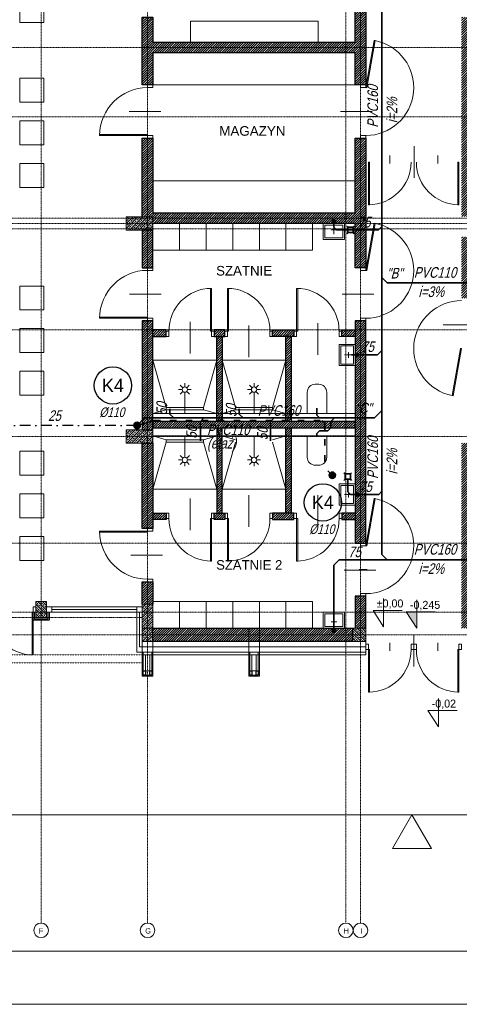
# Model space of a CAD drawing. Header units: millimetres. Extents: x 49908 to 79848, y -11883 to -3092.
# Tile 20 of 222: x 60450 to 61276, y -7293 to -5444. Entities that reach past the tile are written whole.
import ezdxf
from ezdxf.enums import TextEntityAlignment as Align

# ---------------------------------------------------------------- set-up
doc = ezdxf.new("R2010")
doc.units = ezdxf.units.MM
for name, pattern in [('0.5_0.5', [10, 5, -5]), ('ACAD_ISO03W100', [30, 12, -18]), ('AUSGEZOGEN', [0]), ('DASHDOT', [1, 0.5, -0.25, 0, -0.25]), ('DASHDOTX2', [2, 1, -0.5, 0, -0.5]), ('DASHED', [19.05, 12.7, -6.35])]:
    doc.linetypes.add(name, pattern=pattern)
doc.layers.get('0').update_dxf_attribs({"color": 9, "lineweight": 9})
for name, color, linetype, lineweight in [('A opis', 9, 'Continuous', 13), ('A stolarka', 9, 'Continuous', 9), ('A wyp ruchome', 9, 'Continuous', 9), ('A_CIENKA', 9, 'Continuous', 9), ('A_HATCH', 9, 'Continuous', 9), ('A_IZOLACJA', 9, 'ZIGZAG', 9), ('A_KONSTRUKCJA', 9, 'Continuous', 25), ('A_MUROWANE', 9, 'Continuous', 25), ('A_OSIE', 9, 'DASHDOT', 9), ('A_PRZERYW', 9, 'DASHED', 9), ('A_WIDOK', 9, 'Continuous', 9), ('S_Kanalizacja', 6, 'Continuous', 35), ('\x9dciany', 9, 'Continuous', 9)]:
    doc.layers.add(name, color=color, linetype=linetype, lineweight=lineweight)
doc.layers.add('A_WYMIAR', color=9, linetype='Continuous', lineweight=5, transparency=0.2)
doc.layers.add('S_Opis - kanalizacja', color=3, linetype='Continuous')
doc.layers.add('S_Skropliny', color=4, linetype='DASHDOTX2')
doc.styles.add('Arial', font='arial.ttf')
doc.styles.add('Arial CE', font='arial.ttf')
doc.styles.add('ROMANS', font='romanpl.shx', dxfattribs={"bigfont": 'romanbigpl.shx'})
doc.linetypes.add('ZIGZAG', pattern='A,0.00254,-5.08,[131,ltypeshp.shx,S=5.08,R=0,X=-5.08,Y=0],-10.16,[131,ltypeshp.shx,S=5.08,R=180,X=5.08,Y=0],-5.08', length=20.32254)
pattern_1 = [(45, (8000, 0), (-2.24506403, 2.24506403), [])]
pattern_2 = [(45, (8000, -25), (-4.49012806, 4.49012806), []), (45, (8004.49, -25), (-4.49012806, 4.49012806), [3.175, -1.5875])]

msp = doc.modelspace()

# ---------------------------------------------------------------- hatches: boundary and pattern name
at = {"lineweight": 5, "ltscale": 0.25}
h = msp.add_hatch(dxfattribs=at)
h.set_pattern_fill('ANSI33', color=256, angle=90, style=0)
h.set_pattern_definition(pattern_2)
h.paths.add_polyline_path([(60700.5, -5839.1), (60650.5, -5839.1), (60650.5, -5814.1), (60700.5, -5814.1)])
h = msp.add_hatch(dxfattribs=at)
h.set_pattern_fill('ANSI33', color=256, angle=90, style=0)
h.set_pattern_definition(pattern_2)
h.paths.add_polyline_path([(60700.5, -6239.1), (60650.5, -6239.1), (60650.5, -6214.1), (60700.5, -6214.1)])
h = msp.add_hatch(dxfattribs=at)
h.set_pattern_fill('ANSI33', color=256, angle=90, style=0)
h.set_pattern_definition([(135, (60505.4694, -6566.6265), (-4.4901, -4.4901), []), (135, (60505.4694, -6562.1363), (-4.4901, -4.4901), [3.175, -1.5875])])
h.paths.add_polyline_path([(60480.5, -6566.6), (60500.5, -6566.6), (60500.5, -6536.6), (60480.5, -6536.6)])
h = msp.add_hatch(dxfattribs=at)
h.set_pattern_fill('ANSI33', color=256, style=0)
h.set_pattern_definition([(45, (60680.4694, -6566.6265), (-4.4901, 4.4901), []), (45, (60684.9595, -6566.6265), (-4.4901, 4.4901), [3.175, -1.5875])])
h.paths.add_polyline_path([(60680.5, -6541.6), (60680.5, -6611.6), (60700.5, -6611.6), (60700.5, -6541.6)])
h = msp.add_hatch(dxfattribs=at)
h.set_pattern_fill('ANSI33', color=256, angle=90, style=0)
h.set_pattern_definition([(135, (61100.4694, -6611.6265), (-4.4901, -4.4901), []), (135, (61100.4694, -6607.1363), (-4.4901, -4.4901), [3.175, -1.5875])])
h.paths.add_polyline_path([(61075.5, -6611.6), (61100.5, -6611.6), (61100.5, -6586.6), (61075.5, -6586.6)])
at = {"layer": 'A_CIENKA', "transparency": 33554687}
h = msp.add_hatch(color=256, dxfattribs=at)
h.dxf.hatch_style = 1
h.paths.add_polyline_path([(61196.4, -6555.8), (61176.4, -6555.8), (61196.4, -6586.6)])
at = {"layer": 'A_HATCH', "transparency": 33554687}
h = msp.add_hatch(dxfattribs=at)
h.set_pattern_fill('ANSI31', color=256, angle=360)
h.set_pattern_definition(pattern_1)
h.paths.add_polyline_path([(61100.5, -6009.7), (61080.5, -6009.7), (61080.5, -6426.6), (61100.5, -6426.6)])
h.paths.add_polyline_path([(61100.5, -5426.6), (61080.5, -5426.6), (61080.5, -5486.6), (60700.5, -5486.6), (60700.5, -5439.1), (60680.5, -5439.1), (60680.5, -5566.6), (60700.5, -5566.6), (60700.5, -5506.6), (61080.5, -5506.6), (61080.5, -5566.6), (61100.5, -5566.6)])
h.paths.add_polyline_path([(61100.5, -4926.6), (61043, -4926.6), (61043, -4946.6), (61080.5, -4946.6), (61080.5, -5326.6), (61100.5, -5326.6)])
h.paths.add_polyline_path([(60943, -4926.6), (60838, -4926.6), (60838, -4946.6), (60943, -4946.6)])
h.paths.add_polyline_path([(61695.5, -5826.6), (61555.5, -5826.6), (61555.5, -5846.6), (61670.5, -5846.6), (61670.5, -6026.6), (61690.5, -6026.6), (61690.5, -5846.6), (61695.5, -5846.6)])
h.paths.add_polyline_path([(61690.5, -6026.6), (61670.5, -6026.6), (61670.5, -6126.6), (61690.5, -6126.6)])
h.paths.add_polyline_path([(61690.5, -6126.6), (61670.5, -6126.6), (61670.5, -6181.6), (61690.5, -6181.6)])
h.paths.add_polyline_path([(61940.5, -5826.6), (61790.5, -5826.6), (61790.5, -5846.6), (61940.5, -5846.6)])
h.paths.add_polyline_path([(61940.5, -5826.6), (61940.5, -5846.6)], flags=17)
h.paths.add_polyline_path([(61790.5, -5826.6), (61785.5, -5826.6), (61785.5, -5846.6), (61790.5, -5846.6)])
h.paths.add_polyline_path([(61325.5, -5826.6), (61325.5, -5846.6), (61465.5, -5846.6), (61465.5, -5826.6)])
h.paths.add_polyline_path([(61300.5, -5851.6), (61280.5, -5851.6), (61280.5, -5966.6), (61290.5, -5966.6), (61300.5, -5966.6)])
h.paths.add_polyline_path([(61300.5, -5439.1), (61280.5, -5439.1), (61280.5, -5813.6), (61300.5, -5813.6)])
h.paths.add_polyline_path([(61280.5, -5014.1), (61300.5, -5014.1), (61300.5, -4926.6), (61280.5, -4926.6)])
h.paths.add_polyline_path([(61300.5, -5039.1), (61280.5, -5039.1), (61280.5, -5414.1), (61300.5, -5414.1)])
h.paths.add_polyline_path([(60700.5, -5839.1), (60680.5, -5839.1), (60680.5, -5909.7), (60700.5, -5909.7)])
h.paths.add_polyline_path([(60700.5, -5814.1), (60700.5, -5826.6), (61080.5, -5826.6), (61080.5, -5909.7), (61100.5, -5909.7), (61100.5, -5666.6), (61080.5, -5666.6), (61080.5, -5806.6), (60700.5, -5806.6), (60700.5, -5666.6), (60680.5, -5666.6), (60680.5, -5814.1)])
h.paths.add_polyline_path([(60680.5, -5014.1), (60700.5, -5014.1), (60700.5, -4946.6), (60738, -4946.6), (60738, -4926.6), (60680.5, -4926.6)])
h.paths.add_polyline_path([(60700.5, -5039.1), (60680.5, -5039.1), (60680.5, -5314.1), (60700.5, -5314.1)])
h = msp.add_hatch(dxfattribs=at)
h.set_pattern_fill('ANSI31', color=256, angle=360)
h.set_pattern_definition(pattern_1)
h.paths.add_polyline_path([(61465.5, -5846.6), (61450.5, -5846.6), (61450.5, -6126.6), (61300.5, -6126.6), (61300.5, -6138.6), (61490.5, -6138.6), (61490.5, -6126.6), (61465.5, -6126.6)])
h.paths.add_polyline_path([(61490.5, -6314.6), (61300.5, -6314.6), (61300.5, -6326.6), (61490.5, -6326.6)])
h.paths.add_polyline_path([(61490.5, -6138.6), (61480.5, -6138.6), (61480.5, -6226.6), (61490.5, -6226.6)])
h.paths.add_polyline_path([(61670.5, -6126.6), (61580.5, -6126.6), (61580.5, -6138.6), (61670.5, -6138.6)])
h.paths.add_polyline_path([(61545.5, -6438.6), (61555.5, -6438.6), (61565.5, -6438.6), (61565.5, -6426.6), (61533.5, -6426.6), (61533.5, -6586.6), (61545.5, -6586.6)])
h.paths.add_polyline_path([(61433.5, -6426.6), (61425.5, -6426.6), (61425.5, -6586.6), (61431.5, -6586.6), (61431.5, -6438.6), (61433.5, -6438.6)])
h.paths.add_polyline_path([(62000.5, -6426.6), (61785.5, -6426.6), (61785.5, -6438.6), (62000.5, -6438.6)])
h.paths.add_polyline_path([(60725.5, -6370.6), (60700.5, -6370.6), (60700.5, -6382.6), (60725.5, -6382.6)])
h.paths.add_polyline_path([(60835.5, -6370.6), (60830.5, -6370.6), (60820.5, -6370.6), (60815.5, -6370.6), (60815.5, -6382.6), (60835.5, -6382.6)])
h.paths.add_polyline_path([(60965.5, -6370.6), (60925.5, -6370.6), (60925.5, -6382.6), (60965.5, -6382.6)])
h.paths.add_polyline_path([(61080.5, -6370.6), (61055.5, -6370.6), (61055.5, -6382.6), (61080.5, -6382.6)])
h.paths.add_polyline_path([(60960.5, -6225.6), (60950.5, -6225.6), (60950.5, -6370.6), (60960.5, -6370.6)])
h.paths.add_polyline_path([(61080.5, -6198.6), (60700.5, -6198.6), (60700.5, -6210.6), (61080.5, -6210.6)])
h.paths.add_polyline_path([(60960.5, -6210.6), (60950.5, -6210.6), (60950.5, -6225.6), (60960.5, -6225.6)])
h.paths.add_polyline_path([(60960.5, -6183.6), (60950.5, -6183.6), (60950.5, -6198.6), (60960.5, -6198.6)])
h.paths.add_polyline_path([(60960.5, -6038.6), (60950.5, -6038.6), (60950.5, -6183.6), (60960.5, -6183.6)])
h.paths.add_polyline_path([(60965.5, -6026.6), (60925.5, -6026.6), (60925.5, -6038.6), (60965.5, -6038.6)])
h.paths.add_polyline_path([(61080.5, -6026.6), (61055.5, -6026.6), (61055.5, -6038.6), (61080.5, -6038.6)])
h.paths.add_polyline_path([(60835.5, -6026.6), (60815.5, -6026.6), (60815.5, -6038.6), (60820.5, -6038.6), (60830.5, -6038.6), (60835.5, -6038.6)])
h.paths.add_polyline_path([(60725.5, -6026.6), (60700.5, -6026.6), (60700.5, -6038.6), (60725.5, -6038.6)])
h.paths.add_polyline_path([(60830.5, -6038.6), (60820.5, -6038.6), (60820.5, -6183.6), (60830.5, -6183.6), (60830.5, -6183.6)])
h.paths.add_polyline_path([(60830.5, -6183.6), (60820.5, -6183.6), (60820.5, -6198.6), (60830.5, -6198.6)])
h.paths.add_polyline_path([(60830.5, -6210.6), (60820.5, -6210.6), (60820.5, -6370.6), (60830.5, -6370.6)])
h = msp.add_hatch(dxfattribs=at)
h.set_pattern_fill('ANSI31', color=256, angle=360)
h.set_pattern_definition(pattern_1)
h.paths.add_polyline_path([(60700.5, -6009.7), (60680.5, -6009.7), (60680.5, -6214.1), (60700.5, -6214.1)])
h = msp.add_hatch(dxfattribs=at)
h.set_pattern_fill('ANSI31', color=256, angle=360)
h.set_pattern_definition(pattern_1)
h.paths.add_polyline_path([(60700.5, -6239.1), (60680.5, -6239.1), (60680.5, -6399.5), (60700.5, -6399.5)])
h = msp.add_hatch(dxfattribs=at)
h.set_pattern_fill('ANSI31', color=256, angle=360)
h.set_pattern_definition(pattern_1)
h.paths.add_polyline_path([(61100.5, -6526.6), (61080.5, -6526.6), (61080.5, -6586.6), (61100.5, -6586.6)])
h.paths.add_polyline_path([(61300.5, -6239.1), (61280.5, -6239.1), (61280.5, -6586.6), (61300.5, -6586.6)])
h.paths.add_polyline_path([(61690.5, -6271.6), (61680.5, -6271.6), (61670.5, -6271.6), (61670.5, -6586.6), (61690.5, -6586.6)])
h = msp.add_hatch(dxfattribs=at)
h.set_pattern_fill('ANSI31', color=256, angle=360)
h.set_pattern_definition(pattern_1)
h.paths.add_polyline_path([(60700.5, -6499.5), (60680.5, -6499.5), (60680.5, -6541.6), (60700.5, -6541.6)])
h = msp.add_hatch(dxfattribs=at)
h.set_pattern_fill('ANSI31', color=256, angle=360)
h.set_pattern_definition(pattern_1)
h.paths.add_polyline_path([(61075.5, -6586.6), (60700.5, -6586.6), (60700.5, -6611.6), (61075.5, -6611.6)])
at = {"layer": 'S_Kanalizacja'}
h = msp.add_hatch(color=256, dxfattribs=at)
edge = h.paths.add_edge_path()
edge.add_arc((61040.4, -5822.8), 3, -270, 90, ccw=False)
h = msp.add_hatch(color=256, dxfattribs=at)
edge = h.paths.add_edge_path()
edge.add_arc((61084.4, -6073.6), 3, -270, 90, ccw=False)
h = msp.add_hatch(color=256, dxfattribs=at)
edge = h.paths.add_edge_path()
edge.add_arc((60670.8, -6205.8), 6, -270, 90, ccw=False)
h = msp.add_hatch(color=256, dxfattribs=at)
edge = h.paths.add_edge_path()
edge.add_arc((61037.5, -6299.4), 6, -270, 90, ccw=False)
h = msp.add_hatch(color=256, dxfattribs=at)
edge = h.paths.add_edge_path()
edge.add_arc((61084.2, -6335.6), 3, -270, 90, ccw=False)
h = msp.add_hatch(color=256, dxfattribs=at)
edge = h.paths.add_edge_path()
edge.add_arc((61040.4, -6591.4), 3, -270, 90, ccw=False)

# ---------------------------------------------------------------- linework, layer by layer
for p, q in [((61105.5, -6626.6), (61107.5, -6626.6)), ((61273.5, -6626.6), (61280.5, -6626.6))]:
    msp.add_line(p, q)
for points in [[(60700.5, -5839.1), (60650.5, -5839.1), (60650.5, -5814.1), (60700.5, -5814.1)], [(60700.5, -6239.1), (60650.5, -6239.1), (60650.5, -6214.1), (60700.5, -6214.1)], [(60480.5, -6566.6), (60500.5, -6566.6), (60500.5, -6536.6), (60480.5, -6536.6)], [(60680.5, -6541.6), (60680.5, -6611.6), (60700.5, -6611.6), (60700.5, -6541.6)], [(61075.5, -6611.6), (61100.5, -6611.6), (61100.5, -6586.6), (61075.5, -6586.6)]]:
    msp.add_lwpolyline(points, close=True)
at = {"ltscale": 0.5}
msp.add_lwpolyline([(61100.5, -6636.6), (61100.5, -6611.6)], dxfattribs=at)
at = {"layer": 'A opis', "ltscale": 0.5}
for p, q in [((60656.2, -5616.6), (60715.7, -5616.6)), ((61053.2, -5616.6), (61112.7, -5616.6)), ((61191.1, -5741), (61191.1, -5681.5)), ((60656.3, -5959.7), (60715.8, -5959.7)), ((61055.9, -5959.7), (61115.4, -5959.7)), ((60770.5, -6070.6), (60770.5, -6011.1)), ((60880.5, -6077.5), (60880.5, -6018)), ((61010.5, -6073.2), (61010.5, -6013.7)), ((61245.7, -6017.1), (61305.2, -6017.1)), ((60880.5, -6396.4), (60880.5, -6336.9)), ((61010.5, -6396.4), (61010.5, -6336.9)), ((60770.5, -6402.5), (60770.5, -6343)), ((60659, -6449.5), (60718.5, -6449.5)), ((61059.9, -6477.5), (61119.4, -6477.5)), ((61190.5, -6658.6), (61190.5, -6599.1))]:
    msp.add_line(p, q, dxfattribs=at)
at = {"layer": 'A stolarka', "linetype": 'AUSGEZOGEN', "lineweight": 0}
for p, q in [((60688, -5616.6), (60703, -5616.6)), ((61103, -5616.6), (61088, -5616.6)), ((60688, -5959.7), (60703, -5959.7)), ((61103, -5959.7), (61088, -5959.7)), ((60770.5, -6026.1), (60770.5, -6041.1)), ((60880.5, -6026.1), (60880.5, -6041.1)), ((61010.5, -6026.1), (61010.5, -6041.1)), ((60770.5, -6383.1), (60770.5, -6368.1)), ((60880.5, -6383.1), (60880.5, -6368.1)), ((61010.5, -6383.1), (61010.5, -6368.1)), ((60688, -6449.5), (60703, -6449.5)), ((61103, -6476.6), (61088, -6476.6)), ((61145.5, -6629.1), (61145.5, -6614.1)), ((61235.5, -6629.1), (61235.5, -6614.1))]:
    msp.add_line(p, q, dxfattribs=at)
at = {"layer": 'A stolarka'}
for p, q in [((61145.5, -5714), (61145.5, -5699)), ((61235.5, -5714), (61235.5, -5699))]:
    msp.add_line(p, q, dxfattribs=at)
at = {"layer": 'A stolarka', "linetype": 'AUSGEZOGEN', "lineweight": 0}
for points in [[(61100.5, -5571.6), (61102.4, -5572), (61118.1, -5483.3), (61116.1, -5483)], [(60700.5, -5571.6), (60700.5, -5566.6), (60690.5, -5566.6), (60690.5, -5571.6)], [(61090.5, -5566.6), (61090.5, -5571.6), (61100.5, -5571.6), (61100.5, -5566.6)], [(60690.5, -5661.6), (60690.5, -5659.6), (60600.5, -5659.6), (60600.5, -5661.6)], [(60700.5, -5666.6), (60700.5, -5661.6), (60690.5, -5661.6), (60690.5, -5666.6)], [(61090.5, -5661.6), (61090.5, -5666.6), (61100.5, -5666.6), (61100.5, -5661.6)], [(61100.5, -5914.7), (61102.4, -5915.1), (61118.1, -5826.5), (61116.1, -5826.1)], [(60700.5, -5914.7), (60700.5, -5909.7), (60690.5, -5909.7), (60690.5, -5914.7)], [(61090.5, -5909.7), (61090.5, -5914.7), (61100.5, -5914.7), (61100.5, -5909.7)], [(60810.5, -6028.6), (60808.5, -6028.6), (60808.5, -5948.6), (60810.5, -5948.6)], [(60840.5, -6028.6), (60842.5, -6028.6), (60842.5, -5948.6), (60840.5, -5948.6)], [(60970.5, -6028.6), (60972.5, -6028.6), (60972.5, -5948.6), (60970.5, -5948.6)], [(60690.5, -6004.7), (60690.5, -6002.7), (60600.5, -6002.7), (60600.5, -6004.7)], [(60700.5, -6009.7), (60700.5, -6004.7), (60690.5, -6004.7), (60690.5, -6009.7)], [(61090.5, -6004.7), (61090.5, -6009.7), (61100.5, -6009.7), (61100.5, -6004.7)], [(60730.5, -6038.6), (60725.5, -6038.6), (60725.5, -6028.6), (60730.5, -6028.6)], [(60815.5, -6038.6), (60810.5, -6038.6), (60810.5, -6028.6), (60815.5, -6028.6)], [(60835.5, -6038.6), (60840.5, -6038.6), (60840.5, -6028.6), (60835.5, -6028.6)], [(60920.5, -6038.6), (60925.5, -6038.6), (60925.5, -6028.6), (60920.5, -6028.6)], [(60965.5, -6038.6), (60970.5, -6038.6), (60970.5, -6028.6), (60965.5, -6028.6)], [(61050.5, -6038.6), (61055.5, -6038.6), (61055.5, -6028.6), (61050.5, -6028.6)], [(61280.5, -6061.6), (61278.5, -6061.3), (61262.9, -6149.9), (61264.8, -6150.3)], [(61100.5, -6431.6), (61102.4, -6432), (61118.1, -6343.3), (61116.1, -6343)], [(60730.5, -6370.6), (60725.5, -6370.6), (60725.5, -6380.6), (60730.5, -6380.6)], [(60815.5, -6370.6), (60810.5, -6370.6), (60810.5, -6380.6), (60815.5, -6380.6)], [(60835.5, -6370.6), (60840.5, -6370.6), (60840.5, -6380.6), (60835.5, -6380.6)], [(60920.5, -6370.6), (60925.5, -6370.6), (60925.5, -6380.6), (60920.5, -6380.6)], [(60965.5, -6370.6), (60970.5, -6370.6), (60970.5, -6380.6), (60965.5, -6380.6)], [(61050.5, -6370.6), (61055.5, -6370.6), (61055.5, -6380.6), (61050.5, -6380.6)], [(60810.5, -6380.6), (60808.5, -6380.6), (60808.5, -6460.6), (60810.5, -6460.6)], [(60840.5, -6380.6), (60842.5, -6380.6), (60842.5, -6460.6), (60840.5, -6460.6)], [(60970.5, -6380.6), (60972.5, -6380.6), (60972.5, -6460.6), (60970.5, -6460.6)], [(60690.5, -6404.5), (60690.5, -6406.5), (60600.5, -6406.5), (60600.5, -6404.5)], [(60700.5, -6399.5), (60700.5, -6404.5), (60690.5, -6404.5), (60690.5, -6399.5)], [(61090.5, -6426.6), (61090.5, -6431.6), (61100.5, -6431.6), (61100.5, -6426.6)], [(60700.5, -6494.5), (60700.5, -6499.5), (60690.5, -6499.5), (60690.5, -6494.5)], [(61090.5, -6521.6), (61090.5, -6526.6), (61100.5, -6526.6), (61100.5, -6521.6)], [(60475.5, -6556.6), (60473.5, -6556.6), (60473.5, -6636.6), (60475.5, -6636.6)], [(60480.5, -6546.6), (60475.5, -6546.6), (60475.5, -6556.6), (60480.5, -6556.6)], [(61100.5, -6616.6), (61105.5, -6616.6), (61105.5, -6626.6), (61100.5, -6626.6)], [(61185.5, -6616.6), (61190.5, -6616.6), (61190.5, -6626.6), (61185.5, -6626.6)], [(61195.5, -6616.6), (61190.5, -6616.6), (61190.5, -6626.6), (61195.5, -6626.6)], [(61280.5, -6616.6), (61275.5, -6616.6), (61275.5, -6626.6), (61280.5, -6626.6)], [(61105.5, -6626.6), (61107.5, -6626.6), (61107.5, -6706.6), (61105.5, -6706.6)], [(61275.5, -6626.6), (61273.5, -6626.6), (61273.5, -6706.6), (61275.5, -6706.6)]]:
    msp.add_lwpolyline(points, close=True, dxfattribs=at)
at = {"layer": 'A stolarka'}
for points in [[(60500.5, -6546.6), (60680.5, -6546.6)], [(60510.5, -6556.6), (60510.5, -6546.6), (60500.5, -6546.6), (60500.5, -6556.6), (60510.5, -6556.6)], [(60500.5, -6556.6), (60680.5, -6556.6)], [(60510.5, -6551.6), (60670.5, -6551.6)], [(60680.5, -6556.6), (60680.5, -6546.6), (60670.5, -6546.6), (60670.5, -6556.6), (60680.5, -6556.6)], [(60700.5, -6546.6), (60700.9, -6546.6)], [(60700.5, -6556.6), (60700.9, -6556.6)]]:
    msp.add_lwpolyline(points, dxfattribs=at)
at = {"layer": 'A stolarka', "linetype": 'AUSGEZOGEN', "lineweight": 0}
for centre, radius, start, end in [((61100.5, -5571.6), 90, 270, 78.7267), ((60690.5, -5661.6), 90, 90, 180), ((61100.5, -5914.7), 90, 270, 78.7267), ((60690.5, -6004.7), 90, 90, 180), ((60810.5, -6028.6), 80, 90, 180), ((60840.5, -6028.6), 80, 0, 90), ((60970.5, -6028.6), 80, 0, 90), ((61280.5, -6061.6), 90, 90, 258.7267), ((61100.5, -6431.6), 90, 270, 80), ((60810.5, -6380.6), 80, 180, 270), ((60840.5, -6380.6), 80, 270, 0), ((60970.5, -6380.6), 80, 270, 0), ((60690.5, -6404.5), 90, 180, 270), ((60475.5, -6556.6), 80, 180, 270), ((61105.5, -6626.6), 80, 270, 0), ((61275.5, -6626.6), 80, 180, 270)]:
    msp.add_arc(centre, radius, start, end, dxfattribs=at)
at = {"layer": 'A wyp ruchome'}
for p, q in [((60700.5, -5566.6), (61080.5, -5566.6)), ((60700.5, -5746.6), (61080.5, -5746.6)), ((60750.5, -5876.6), (60750.5, -5826.6)), ((60800.5, -5876.6), (60800.5, -5826.6)), ((60850.5, -5876.6), (60850.5, -5826.6)), ((60900.5, -5876.6), (60900.5, -5826.6)), ((60950.5, -5876.6), (60950.5, -5826.6)), ((61000.5, -5876.6), (61000.5, -5826.6)), ((60700.5, -5876.6), (61000.5, -5876.6)), ((60700.5, -6536.6), (61000.5, -6536.6)), ((60750.5, -6536.6), (60750.5, -6586.6)), ((60800.5, -6536.6), (60800.5, -6586.6)), ((60850.5, -6536.6), (60850.5, -6586.6)), ((60900.5, -6536.6), (60900.5, -6586.6)), ((60950.5, -6536.6), (60950.5, -6586.6)), ((61000.5, -6536.6), (61000.5, -6586.6))]:
    msp.add_line(p, q, dxfattribs=at)
for points in [[(60450.5, -5404.1), (60495.5, -5404.1), (60495.5, -5449.1), (60450.5, -5449.1)], [(60450.5, -5554.1), (60495.5, -5554.1), (60495.5, -5599.1), (60450.5, -5599.1)], [(60450.5, -5634.1), (60495.5, -5634.1), (60495.5, -5679.1), (60450.5, -5679.1)], [(60450.5, -5714.1), (60495.5, -5714.1), (60495.5, -5759.1), (60450.5, -5759.1)], [(61020.5, -5856.6), (61060.5, -5856.6), (61060.5, -5826.6), (61020.5, -5826.6)], [(61023.5, -5853.6), (61057.5, -5853.6), (61057.5, -5829.6), (61023.5, -5829.6)], [(60450.5, -5944.1), (60495.5, -5944.1), (60495.5, -5989.1), (60450.5, -5989.1)], [(60450.5, -6024.1), (60495.5, -6024.1), (60495.5, -6069.1), (60450.5, -6069.1)], [(61050.5, -6053.6), (61050.5, -6093.6), (61080.5, -6093.6), (61080.5, -6053.6)], [(61053.5, -6056.6), (61053.5, -6090.6), (61077.5, -6090.6), (61077.5, -6056.6)], [(60450.5, -6104.1), (60495.5, -6104.1), (60495.5, -6149.1), (60450.5, -6149.1)], [(60725.5, -6176.3), (60795.5, -6176.3), (60795.5, -6172), (60725.5, -6172)], [(60855.5, -6176.3), (60925.5, -6176.3), (60925.5, -6172), (60855.5, -6172)], [(60725.5, -6233), (60795.5, -6233), (60795.5, -6237.2), (60725.5, -6237.2)], [(60450.5, -6254.1), (60495.5, -6254.1), (60495.5, -6299.1), (60450.5, -6299.1)], [(61050.5, -6355.6), (61050.5, -6315.6), (61080.5, -6315.6), (61080.5, -6355.6)], [(61053.5, -6352.6), (61053.5, -6318.6), (61077.5, -6318.6), (61077.5, -6352.6)], [(60450.5, -6334.1), (60495.5, -6334.1), (60495.5, -6379.1), (60450.5, -6379.1)], [(60450.5, -6414.1), (60495.5, -6414.1), (60495.5, -6459.1), (60450.5, -6459.1)], [(61020.5, -6556.6), (61060.5, -6556.6), (61060.5, -6586.6), (61020.5, -6586.6)], [(61023.5, -6559.6), (61057.5, -6559.6), (61057.5, -6583.6), (61023.5, -6583.6)]]:
    msp.add_lwpolyline(points, close=True, dxfattribs=at)
for points in [[(60771.3, -5446.6), (61011.3, -5446.6), (61011.3, -5486.6)], [(60771.3, -5486.6), (60771.3, -5446.6)], [(60725.5, -6172), (60700.5, -6083.6)], [(60820.5, -6083.6), (60700.5, -6083.6)], [(60820.5, -6083.6), (60795.5, -6172)], [(60855.5, -6172), (60830.5, -6083.6)], [(60950.5, -6083.6), (60830.5, -6083.6)], [(60950.5, -6083.6), (60925.5, -6172)], [(60725.5, -6176.3), (60700.5, -6183.6)], [(61080.5, -6198.6), (61080.5, -6183.6), (60700.5, -6183.6), (60700.5, -6198.6)], [(60795.5, -6176.3), (60820.5, -6183.6)], [(60855.5, -6176.3), (60830.5, -6183.6)], [(60925.5, -6176.3), (60950.5, -6183.6)], [(61080.5, -6210.6), (61080.5, -6225.6), (60700.5, -6225.6), (60700.5, -6210.6)], [(60725.5, -6233), (60700.5, -6225.6)], [(60795.5, -6233), (60820.5, -6225.6)], [(60855.5, -6233), (60830.5, -6225.6)], [(60925.5, -6233), (60950.5, -6225.6)], [(60725.5, -6237.2), (60700.5, -6325.6)], [(60820.5, -6325.6), (60795.5, -6237.2)], [(60855.5, -6237.2), (60830.5, -6325.6)], [(60950.5, -6325.6), (60925.5, -6237.2)], [(60820.5, -6325.6), (60700.5, -6325.6)], [(60950.5, -6325.6), (60830.5, -6325.6)]]:
    msp.add_lwpolyline(points, dxfattribs=at)
at = {"layer": 'A wyp ruchome', "color": 8, "linetype": 'AUSGEZOGEN', "lineweight": 0}
for points in [[(61035.1, -5838.9), (61045.9, -5838.9)], [(61040.5, -5826.6), (61040.5, -5846.6)], [(61080.5, -6073.6), (61060.5, -6073.6)], [(61068.2, -6068.2), (61068.2, -6079)], [(61080.5, -6335.6), (61060.5, -6335.6)], [(61068.2, -6330.2), (61068.2, -6341)], [(61035.1, -6574.3), (61045.9, -6574.3)], [(61040.5, -6586.6), (61040.5, -6566.6)]]:
    msp.add_lwpolyline(points, dxfattribs=at)
at = {"layer": 'A wyp ruchome', "linetype": 'AUSGEZOGEN', "lineweight": 0}
for points in [[(60756.9, -6135.1), (60752, -6130.2)], [(60760.5, -6133.6), (60760.5, -6126.6)], [(60768.9, -6130.1), (60764, -6135.1)], [(60886.9, -6135.1), (60881.9, -6130.2)], [(60890.5, -6133.6), (60890.5, -6126.6)], [(60898.9, -6130.1), (60894, -6135.1)], [(60748.5, -6138.6), (60755.5, -6138.6)], [(60756.9, -6142.2), (60752, -6147.1)], [(60760.5, -6183.6), (60760.5, -6143.6)], [(60769, -6147.1), (60764, -6142.1)], [(60765.5, -6138.6), (60772.5, -6138.6)], [(60878.5, -6138.6), (60885.5, -6138.6)], [(60886.9, -6142.2), (60882, -6147.1)], [(60890.5, -6183.6), (60890.5, -6143.6)], [(60899, -6147.1), (60894, -6142.1)], [(60895.5, -6138.6), (60902.5, -6138.6)], [(60760.5, -6225.6), (60760.5, -6265.6)], [(60890.5, -6225.6), (60890.5, -6265.6)], [(60756.9, -6267.1), (60752, -6262.1)], [(60769, -6262.2), (60764, -6267.1)], [(60886.9, -6267.1), (60882, -6262.1)], [(60899, -6262.2), (60894, -6267.1)], [(60748.5, -6270.6), (60755.5, -6270.6)], [(60756.9, -6274.2), (60752, -6279.1)], [(60760.5, -6275.6), (60760.5, -6282.6)], [(60768.9, -6279.2), (60764, -6274.2)], [(60765.5, -6270.6), (60772.5, -6270.6)], [(60878.5, -6270.6), (60885.5, -6270.6)], [(60886.9, -6274.2), (60881.9, -6279.1)], [(60890.5, -6275.6), (60890.5, -6282.6)], [(60898.9, -6279.2), (60894, -6274.2)], [(60895.5, -6270.6), (60902.5, -6270.6)]]:
    msp.add_lwpolyline(points, dxfattribs=at)
at = {"layer": 'A wyp ruchome'}
for points in [[(60990.5, -6183.6), (60990.5, -6143.6, -0.414214), (61005.5, -6128.6), (61012, -6128.6, -0.414205), (61027, -6143.6), (61027, -6183.6), (60990.5, -6183.6)], [(60990.5, -6225.6), (60990.5, -6265.6, 0.414214), (61005.5, -6280.6), (61012, -6280.6, 0.414205), (61027, -6265.6), (61027, -6225.6), (60990.5, -6225.6)]]:
    msp.add_lwpolyline(points, format="xyb", dxfattribs=at)
at = {"layer": 'A wyp ruchome', "linetype": 'AUSGEZOGEN', "lineweight": 0}
for centre in [(60760.5, -6138.6), (60890.5, -6138.6), (60760.5, -6270.6), (60890.5, -6270.6)]:
    msp.add_circle(centre, 5, dxfattribs=at)
at = {"layer": 'A_CIENKA'}
for p, q in [((60700.5, -6586.6), (60700.5, -6541.6)), ((61134, -6530.5), (61134, -6583.9)), ((61134, -6553.1), (61114, -6553.1)), ((61114, -6553.1), (61134, -6583.9)), ((61134, -6553.1), (61168.9, -6553.1)), ((60686.5, -6666.6), (60686.5, -6636.6)), ((60694.5, -6666.6), (60694.5, -6636.6)), ((60886.5, -6666.6), (60886.5, -6636.6)), ((60894.5, -6666.6), (60894.5, -6636.6)), ((60694.5, -6666.6), (60686.5, -6666.6)), ((60894.5, -6666.6), (60886.5, -6666.6)), ((61237.3, -6718.5), (61237.3, -6771.9)), ((61237.3, -6741.1), (61217.3, -6741.1)), ((61217.3, -6741.1), (61237.3, -6771.9)), ((61237.3, -6741.1), (61272.2, -6741.1)), ((62200.5, -6936.6), (59351.5, -6936.6))]:
    msp.add_line(p, q, dxfattribs=at)
at = {"layer": 'A_CIENKA', "color": 7, "true_color": 0xffffff}
msp.add_lwpolyline([(57907.7, -3092.1), (63847.7, -3092.1), (63847.7, -7292.6), (57907.7, -7292.6), (57907.7, -3092.1)], dxfattribs=at)
at = {"layer": 'A_CIENKA', "color": 2}
msp.add_lwpolyline([(58162.2, -3192.1), (63747.7, -3192.1), (63747.7, -7192.6), (58162.2, -7192.6)], close=True, dxfattribs=at)
at = {"layer": 'A_CIENKA'}
for points in [[(61105.5, -5711.5), (61107.5, -5711.5), (61107.5, -5791.5), (61105.5, -5791.5)], [(61275.5, -5711.5), (61273.5, -5711.5), (61273.5, -5791.5), (61275.5, -5791.5)], [(61187.1, -6936.6), (61150.5, -7000), (61223.7, -7000)]]:
    msp.add_lwpolyline(points, close=True, dxfattribs=at)
for points in [[(61196.4, -6533.2), (61196.4, -6586.6), (61176.4, -6555.8), (61196.4, -6555.8), (61231.3, -6555.8)], [(61100.5, -6631.6), (60680.5, -6631.6)], [(61275.5, -6631.6), (61273.5, -6631.6)]]:
    msp.add_lwpolyline(points, dxfattribs=at)
for centre, start, end in [((61105.5, -5711.5), 270, 360), ((61275.5, -5711.5), 180, 270)]:
    msp.add_arc(centre, 80, start, end, dxfattribs=at)
at = {"layer": 'A_IZOLACJA', "ltscale": 0.005}
msp.add_lwpolyline([(60503, -6556.6), (60503, -6569.1), (60478, -6569.1), (60478, -6556.6)], dxfattribs=at)
at = {"layer": 'A_IZOLACJA', "ltscale": 0.01}
msp.add_lwpolyline([(60680.5, -6621.6), (60675.5, -6621.6), (60675.5, -6556.6)], dxfattribs=at)
at = {"layer": 'A_IZOLACJA', "ltscale": 0.015}
msp.add_lwpolyline([(61100.5, -6621.6), (60680.5, -6621.6)], dxfattribs=at)
at = {"layer": 'A_KONSTRUKCJA'}
msp.add_line((60680.5, -5909.7), (60700.5, -5909.7), dxfattribs=at)
msp.add_lwpolyline([(60505.5, -6556.6), (60505.5, -6571.6), (60475.5, -6571.6), (60475.5, -6556.6)], dxfattribs=at)
for points in [[(60686.5, -6666.6), (60686.5, -6674.6), (60682.5, -6674.6), (60682.5, -6666.6)], [(60698.5, -6666.6), (60698.5, -6674.6), (60694.5, -6674.6), (60694.5, -6666.6)], [(60886.5, -6666.6), (60886.5, -6674.6), (60882.5, -6674.6), (60882.5, -6666.6)], [(60898.5, -6666.6), (60898.5, -6674.6), (60894.5, -6674.6), (60894.5, -6666.6)]]:
    msp.add_lwpolyline(points, close=True, dxfattribs=at)
at = {"layer": 'A_MUROWANE'}
for points in [[(60700.5, -5439.1), (60700.5, -5486.6), (61080.5, -5486.6), (61080.5, -5426.6), (61100.5, -5426.6), (61100.5, -5566.6), (61080.5, -5566.6), (61080.5, -5506.6), (60700.5, -5506.6), (60700.5, -5566.6), (60680.5, -5566.6), (60680.5, -5439.1)], [(60680.5, -5909.7), (60700.5, -5909.7), (60700.5, -5839.1), (60680.5, -5839.1)], [(60680.5, -6214.1), (60700.5, -6214.1), (60700.5, -6009.7), (60680.5, -6009.7)], [(61080.5, -6009.7), (61080.5, -6426.6), (61100.5, -6426.6), (61100.5, -6009.7)], [(60815.5, -6026.6), (60815.5, -6038.6), (60820.5, -6038.6), (60830.5, -6038.6), (60835.5, -6038.6), (60835.5, -6026.6)], [(60820.5, -6038.6), (60830.5, -6038.6), (60830.5, -6198.6), (60820.5, -6198.6)], [(60950.5, -6038.6), (60960.5, -6038.6), (60960.5, -6198.6), (60950.5, -6198.6)], [(60700.5, -6210.6), (61080.5, -6210.6), (61080.5, -6198.6), (60700.5, -6198.6)], [(60700.5, -6239.1), (60700.5, -6399.5), (60680.5, -6399.5), (60680.5, -6239.1)], [(60815.5, -6382.6), (60815.5, -6370.6), (60820.5, -6370.6), (60830.5, -6370.6), (60835.5, -6370.6), (60835.5, -6382.6)], [(60700.5, -6586.6), (61075.5, -6586.6), (61075.5, -6611.6), (60700.5, -6611.6)]]:
    msp.add_lwpolyline(points, close=True, dxfattribs=at)
for points in [[(60680.5, -5814.1), (60680.5, -5666.6), (60700.5, -5666.6), (60700.5, -5806.6), (61080.5, -5806.6), (61080.5, -5666.6), (61100.5, -5666.6), (61100.5, -5909.7), (61080.5, -5909.7), (61080.5, -5826.6), (60700.5, -5826.6)], [(60700.5, -6038.6), (60725.5, -6038.6), (60725.5, -6026.6), (60700.5, -6026.6)], [(60965.5, -6038.6), (60925.5, -6038.6), (60925.5, -6026.6), (60965.5, -6026.6), (60965.5, -6038.6), (60960.5, -6038.6)], [(61080.5, -6038.6), (61055.5, -6038.6), (61055.5, -6026.6), (61080.5, -6026.6)], [(60820.5, -6210.6), (60820.5, -6370.6), (60830.5, -6370.6), (60830.5, -6210.6)], [(60950.5, -6370.6), (60950.5, -6210.6), (60960.5, -6210.6), (60960.5, -6370.6)], [(60700.5, -6370.6), (60725.5, -6370.6), (60725.5, -6382.6), (60700.5, -6382.6)], [(60965.5, -6370.6), (60925.5, -6370.6), (60925.5, -6382.6), (60965.5, -6382.6), (60965.5, -6370.6), (60960.5, -6370.6), (60960.5, -6370.6)], [(61080.5, -6370.6), (61055.5, -6370.6), (61055.5, -6382.6), (61080.5, -6382.6)], [(60680.5, -6541.6), (60680.5, -6499.5), (60700.5, -6499.5), (60700.5, -6541.6)], [(61100.5, -6586.6), (61100.5, -6526.6), (61080.5, -6526.6), (61080.5, -6586.6)]]:
    msp.add_lwpolyline(points, dxfattribs=at)
at = {"layer": 'A_OSIE', "ltscale": 0.3, "transparency": 33554559}
for p, q in [((60490.5, -7140.1), (60490.5, -3903)), ((60690.5, -7140.1), (60690.5, -3903)), ((61063, -3903), (61063, -7140.1)), ((61090.5, -7140.1), (61090.5, -3903)), ((59440.8, -5496.6), (62341.8, -5496.6)), ((62341.8, -5626.6), (59440.8, -5626.6)), ((62341.8, -5816.6), (59440.8, -5816.6)), ((62344.5, -5826.6), (59440.8, -5826.6)), ((62341.8, -5836.6), (59440.8, -5836.6)), ((62341.8, -6026.6), (59440.8, -6026.6)), ((62341.8, -6226.6), (59440.8, -6226.6)), ((62341.8, -6426.6), (59440.8, -6426.6)), ((62341.8, -6556.6), (59440.8, -6556.6)), ((59440.8, -6599.1), (62342.2, -6599.1))]:
    msp.add_line(p, q, dxfattribs=at)
at = {"layer": 'A_PRZERYW', "ltscale": 0.01}
msp.add_lwpolyline([(60680.5, -6566.6), (59750.5, -6566.6), (59750.5, -4643.6)], dxfattribs=at)
at = {"layer": 'A_WIDOK', "linetype": '0.5_0.5', "ltscale": 0.02}
for p, q in [((60680.5, -6651.6), (59665.5, -6651.6)), ((60680.5, -6636.6), (59680.5, -6636.6))]:
    msp.add_line(p, q, dxfattribs=at)
at = {"layer": 'A_WYMIAR'}
msp.add_lwpolyline([(60680.5, -6631.6), (60670.5, -6631.6), (60670.5, -6551.6)], dxfattribs=at)
for centre in [(60490.5, -7153.7), (60690.5, -7153.7), (61063, -7153.7), (61090.5, -7153.7)]:
    msp.add_circle(centre, 13.6, dxfattribs=at)
at = {"layer": 'S_Kanalizacja'}
for p, q in [((61130.8, -5332.7), (61130.8, -6448)), ((61040.5, -5822.8), (61040.5, -5833.9)), ((61045.5, -5838.9), (61040.5, -5833.9)), ((61045.5, -5838.9), (61124.1, -5838.9)), ((61066.9, -5833.9), (61064.9, -5831.9)), ((61066.9, -5843.9), (61066.9, -5833.9)), ((61066.9, -5833.9), (61076.9, -5833.9)), ((61076.9, -5833.9), (61078.9, -5831.9)), ((61076.9, -5833.9), (61076.9, -5843.9)), ((61124.1, -5838.9), (61130.8, -5832.2)), ((61066.9, -5843.9), (61064.9, -5845.9)), ((61076.9, -5843.9), (61066.9, -5843.9)), ((61076.9, -5843.9), (61078.9, -5845.9)), ((61130.8, -5928.1), (61140.8, -5938.1)), ((61966.5, -5938.1), (61140.8, -5938.1)), ((61073.3, -6073.6), (61122.5, -6073.6)), ((61122.5, -6073.6), (61130.8, -6065.3)), ((61008.7, -6173.3), (61008.7, -6186.5)), ((60670.8, -6205.8), (60685, -6191.6)), ((60685, -6191.6), (61117, -6191.6)), ((60732.5, -6174.4), (60732.5, -6184.4)), ((60732.5, -6184.4), (60739.8, -6191.6)), ((60789.7, -6198.4), (60796.5, -6191.6)), ((60862.5, -6174.4), (60862.5, -6184.4)), ((60862.5, -6184.4), (60869.8, -6191.6)), ((60921.5, -6198.4), (60928.4, -6191.6)), ((61008.7, -6186.5), (61014.3, -6192.1)), ((61034.8, -6198.3), (61041.5, -6191.6)), ((61117, -6191.6), (61130.8, -6177.8)), ((60670.8, -6205.8), (60702.6, -6196.8)), ((60789.7, -6234.9), (60789.7, -6198.4)), ((60921.5, -6234.9), (60921.5, -6198.4)), ((61023.4, -6201.8), (61018.4, -6196.8)), ((61028.9, -6216.2), (61034.8, -6210.3)), ((61034.8, -6210.3), (61034.8, -6198.3)), ((61008.7, -6221), (61013.5, -6216.2)), ((61008.7, -6225.6), (61008.7, -6221)), ((61013.5, -6216.2), (61028.9, -6216.2)), ((61061.5, -6296.9), (61059.5, -6294.9)), ((61061.5, -6306.9), (61061.5, -6296.9)), ((61061.5, -6296.9), (61071.5, -6296.9)), ((61071.5, -6296.9), (61073.5, -6294.9)), ((61071.5, -6296.9), (61071.5, -6306.9)), ((61061.5, -6306.9), (61059.5, -6308.9)), ((61071.5, -6306.9), (61061.5, -6306.9)), ((61066.5, -6306.9), (61066.5, -6330.6)), ((61071.5, -6306.9), (61073.5, -6308.9)), ((61071.5, -6335.6), (61066.5, -6330.6)), ((61071.5, -6335.6), (61124.7, -6335.6)), ((61124.7, -6335.6), (61130.8, -6329.5)), ((61140.8, -6458), (61130.8, -6448)), ((61040.5, -6468), (61050.5, -6458)), ((61040.5, -6591.4), (61040.5, -6468)), ((61982, -6458), (61050.5, -6458))]:
    msp.add_line(p, q, dxfattribs=at)
at = {"layer": 'S_Kanalizacja', "linetype": 'ACAD_ISO03W100'}
for p, q in [((60702.6, -6196.8), (61018.4, -6196.8)), ((61023.4, -6201.8), (61023.4, -6285.4)), ((61037.5, -6299.4), (61023.4, -6285.4))]:
    msp.add_line(p, q, dxfattribs=at)
at = {"layer": 'S_Kanalizacja'}
for centre, radius in [((61040.5, -5822.8), 3), ((61084.5, -6073.6), 3), ((60670.8, -6205.8), 6), ((61037.5, -6299.4), 6), ((61084.2, -6335.6), 3), ((61040.5, -6591.4), 3)]:
    msp.add_circle(centre, radius, dxfattribs=at)
at = {"layer": 'S_Opis - kanalizacja'}
for centre in [(60625.4, -6130.8, 0), (61019.8, -6350.4, 0)]:
    msp.add_circle(centre, 35, dxfattribs=at)
at = {"layer": 'S_Skropliny', "ltscale": 20}
msp.add_line((60671, -6205.8), (60349.1, -6205.8), dxfattribs=at)
at = {"layer": '\x9dciany'}
msp.add_line((61100.5, -6636.6), (60680.5, -6636.6), dxfattribs=at)
for points in [[(60835.5, -6038.6), (60815.5, -6038.6)], [(60682.5, -6631.6), (60682.5, -6674.6), (60698.5, -6674.6), (60698.5, -6631.6)], [(60882.5, -6631.6), (60882.5, -6674.6), (60898.5, -6674.6), (60898.5, -6631.6)]]:
    msp.add_lwpolyline(points, dxfattribs=at)
for points in [[(60700.5, -6676.6), (60700.5, -6586.6), (60680.5, -6586.6), (60680.5, -6676.6)], [(60900.5, -6676.6), (60900.5, -6586.6), (60880.5, -6586.6), (60880.5, -6676.6)]]:
    msp.add_lwpolyline(points, close=True, dxfattribs=at)

# ---------------------------------------------------------------- texts
at = {"layer": 'A_CIENKA', "char_height": 15, "attachment_point": 1}
for s, width, insert in [('%%P0,00', 48.771, (61121, -6532.5)), ('-0,245', 48.771, (61183.4, -6535.2)), ('-0,02', 46.418, (61224.3, -6720.5))]:
    msp.add_mtext_dynamic_manual_height_columns(s, width=width, gutter_width=17.5, heights=[0], dxfattribs=dict(at, insert=insert))
at = {"layer": 'A_WYMIAR', "char_height": 10, "attachment_point": 1, "style": 'Arial'}
for s, insert in [(' F', (60482.2, -7149.7)), (' G', (60682.2, -7149.7)), (' H', (61054.7, -7149.7)), ('  I', (61082.2, -7149.7))]:
    msp.add_mtext_dynamic_manual_height_columns(s, width=473.698, gutter_width=1.25, heights=[0], dxfattribs=dict(at, insert=insert))
at = {"layer": 'S_Opis - kanalizacja', "style": 'ROMANS', "oblique": 15, "width": 0.8}
for s, p in [('PVC160', (61113.4, -5646.9)), ('i=2%', (61149.6, -5638.3)), ('50', (60717.2, -6186.3)), ('50', (60847.6, -6190)), ('50', (60773.1, -6230.7)), ('50', (60906.2, -6233.3)), ('PVC160', (61113.4, -6306.4)), ('i=2%', (61149.6, -6297.8))]:
    msp.add_text(s, height=20, rotation=90, dxfattribs=at).set_placement(p, align=Align.MIDDLE_LEFT)
for s, p in [('75', (61085.4, -5824.1)), ('"B"', (61139.6, -5920, 0)), ('PVC110', (61190.7, -5918.6)), ('i=3%', (61199.3, -5954.8)), ('75', (61091.9, -6058)), ('PVC160', (60897.5, -6177.8)), ('"C"', (61080.5, -6173.6)), ('25', (60503.7, -6187.4)), ('PVC110', (60802.3, -6213.9)), ('(etaż)', (60802.3, -6239.2)), ('75', (61087.9, -6320.8)), ('PVC160', (61190.7, -6438.4)), ('75', (61067.5, -6443.2)), ('i=2%', (61199.3, -6474.7))]:
    msp.add_text(s, height=20, dxfattribs=at).set_placement(p, align=Align.MIDDLE_LEFT)
at = {"layer": 'S_Opis - kanalizacja', "style": 'ROMANS'}
for p in [(60625.4, -6130.8, 0), (61019.8, -6350.4, 0)]:
    msp.add_text('K4', height=25, dxfattribs=at).set_placement(p, align=Align.MIDDLE_CENTER)
at = {"layer": 'S_Opis - kanalizacja', "color": 2, "lineweight": 18, "style": 'ROMANS', "oblique": 15, "width": 0.8}
for p in [(60599.8, -6190), (60994.2, -6409.5)]:
    msp.add_text('%%C110', height=18, dxfattribs=at).set_placement(p)
at = {"layer": '\x9dciany', "style": 'Arial CE', "width": 1.000785}
msp.add_text('MAGAZYN', height=18, dxfattribs=at).set_placement((60825.2, -5662), (60949.6, -5662), align=Align.FIT)
at = {"layer": '\x9dciany', "linetype": 'Continuous', "lineweight": 35, "style": 'Arial CE'}
for s, width, p, p2 in [('SZATNIE', 0.991121, (60819.3, -5924.4), (60924.5, -5924.4)), ('SZATNIE 2', 0.978495, (60819.3, -6476.7), (60943.7, -6476.7))]:
    msp.add_text(s, height=18, dxfattribs=dict(at, width=width)).set_placement(p, p2, align=Align.FIT)

doc.saveas('drawing.dxf')
